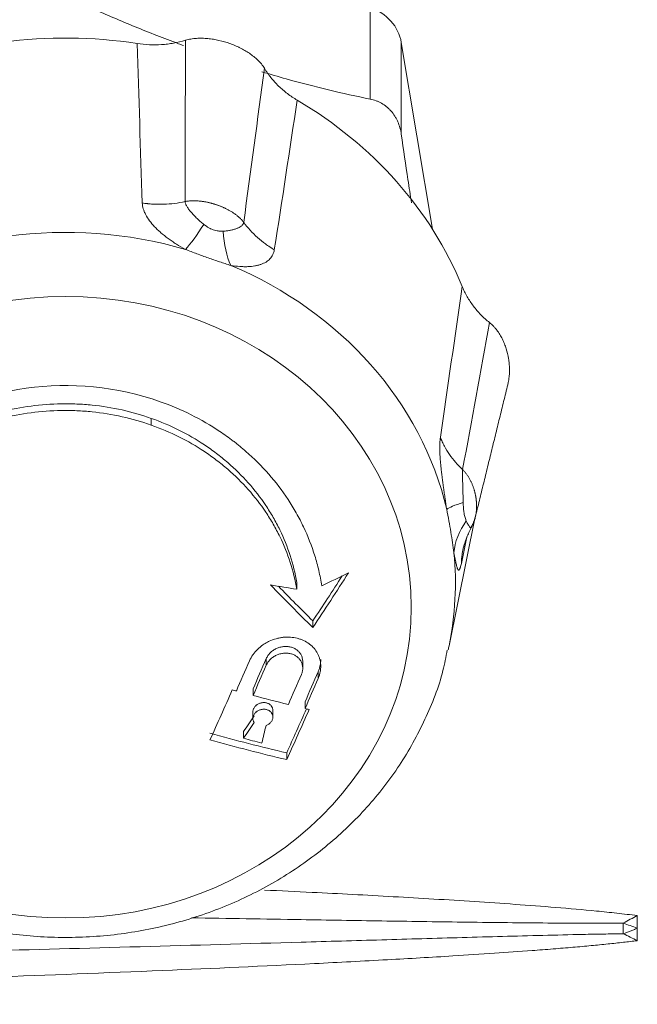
# Model space of a CAD drawing. Header units: inches. Extents: x 3114 to 4554, y 3227 to 4155.
# Tile 41 of 47: x 3964 to 3976, y 3719 to 3739. Entities that reach past the tile are written whole.
import ezdxf

# ---------------------------------------------------------------- set-up
doc = ezdxf.new("R2010")
doc.units = ezdxf.units.IN
doc.header["$MEASUREMENT"] = 0
doc.layers.add('1', color=3, linetype='Continuous', lineweight=15)
doc.layers.add('120', color=7, linetype='Continuous', true_color=0xffffff)

msp = doc.modelspace()

# ---------------------------------------------------------------- linework, layer by layer
at = {"layer": '1', "color": 7, "linetype": 'Continuous', "lineweight": 0}
for p, q in [((3971.051, 3737.384), (3971.051, 3739.225)), ((3972.296, 3734.776), (3971.673, 3738.521)), ((3971.673, 3738.521), (3971.673, 3736.68)), ((3972.631, 3726.41), (3973.157, 3728.999)), ((3969.575, 3727.68), (3969.575, 3727.546)), ((3969.898, 3726.911), (3969.898, 3726.776)), ((3968.963, 3726.152), (3968.963, 3726.018)), ((3969.697, 3725.961), (3969.697, 3726.096)), ((3970.006, 3725.89), (3970.006, 3725.755)), ((3968.699, 3725.546), (3968.699, 3725.412)), ((3969.742, 3725.284), (3969.742, 3725.149)), ((3968.696, 3725.083), (3968.696, 3724.949)), ((3969.096, 3724.981), (3969.096, 3725.115)), ((3968.506, 3724.687), (3968.506, 3724.553)), ((3969.375, 3724.26), (3969.375, 3724.124))]:
    msp.add_line(p, q, dxfattribs=at)
for centre, major_axis, ratio, start_param, end_param in [((3970.684, 3738.388), (-1, 0), 0.899172, 3.289946, 4.337143), ((3964.936, 3730.982), (8.484, 0), 0.899172, 1.400278, 2.038015), ((3964.936, 3730.982), (8.484, 0), 0.899172, 0.353104, 0.990789), ((3964.936, 3727.675), (-7.823, 0), 0.899172, 4.399688, 5.321824), ((3967.955, 3735.996), (-0.88, -1.796), 0.166472, 0.523757, 0.977428), ((3969.097, 3735.591), (-0.42, -1.955), 0.468032, 5.264477, 5.718151), ((3964.936, 3727.675), (-7.823, 0), 0.899172, 3.352577, 4.274561), ((3964.936, 3726.965), (-5.193, 0), 0.899172, 4.337291, 5.393677), ((3974.533, 3729.447), (1.971, 0.337), 0.099159, 2.51648, 2.970254), ((3974.715, 3728.354), (1.975, 0.315), 0.714448, 2.521728, 2.975504), ((3964.936, 3727.675), (-7.823, 0), 0.899172, 2.960824, 3.227282), ((3968.549, 3734.251), (10.726, 18.724), 0.23512, 4.439525, 4.502037), ((3968.549, 3734.251), (10.574, 18.459), 0.23512, 4.44121, 4.49326), ((3965.428, 3735.246), (-19.966, -9.147), 0.40461, 1.618515, 1.645767), ((3967.809, 3738.442), (12.879, -17.444), 0.277688, 5.162511, 5.224499), ((3965.448, 3737.98), (-20.943, 6.459), 0.42168, 1.871577, 1.896804), ((3967.809, 3738.442), (12.698, -17.199), 0.277688, 5.17534, 5.226686), ((3964.936, 3727.675), (-7.823, 0), 0.899172, 2.948667, 2.960824), ((3968.743, 3734.972), (7.115, 20.088), 0.160379, 4.281576, 4.315365), ((3968.408, 3735.09), (-7.239, -20.437), 0.160379, 1.140079, 1.173291), ((3968.743, 3734.972), (7.217, 20.376), 0.160379, 4.281655, 4.314967), ((3969.451, 3734.721), (-7.164, -20.227), 0.160379, 1.140022, 1.173579), ((3969.786, 3734.602), (7.033, 19.856), 0.160379, 4.28151, 4.315694), ((3969.786, 3734.602), (7.136, 20.147), 0.160379, 4.281592, 4.315282), ((3968.327, 3735.119), (-7.244, -20.451), 0.160379, 1.083627, 1.140083), ((3964.892, 3736.22), (-20.151, 8.828), 0.407146, 1.913731, 1.917778), ((3964.892, 3736.22), (-20.151, 8.828), 0.407146, 1.934408, 1.969709), ((3969.867, 3734.574), (7.026, 19.835), 0.160379, 4.223293, 4.274512), ((3969.867, 3734.574), (7.129, 20.127), 0.160379, 4.22422, 4.281586), ((3964.892, 3736.22), (-20.151, 8.828), 0.407146, 1.986528, 1.990632), ((3968.695, 3734.263), (-10.202, -18.64), 0.227528, 1.159742, 1.179154), ((3968.695, 3734.263), (-10.349, -18.908), 0.227528, 1.159985, 1.179121), ((3969.258, 3735.518), (3.936, 21.19), 0.088522, 4.179834, 4.199031), ((3964.443, 3735.196), (19.838, -8.691), 0.407146, 5.057971, 5.136139), ((3964.529, 3735.393), (20.126, -8.817), 0.407146, 5.08466, 5.103116), ((3964.443, 3735.196), (20.114, -8.811), 0.407146, 5.055635, 5.132685)]:
    msp.add_ellipse(centre, major_axis=major_axis, ratio=ratio, start_param=start_param, end_param=end_param, dxfattribs=at)
msp.add_ellipse((3964.936, 3727.184), major_axis=(6.938, 0), ratio=0.899172, dxfattribs=at)
for points, knots in [([(3967.302, 3738.46), (3967.269, 3738.472), (3967.089, 3738.539), (3966.911, 3738.607), (3966.477, 3738.776), (3966.19, 3738.894), (3965.62, 3739.138), (3965.337, 3739.265), (3964.774, 3739.528), (3964.494, 3739.664), (3964.217, 3739.805)], [0, 0, 0, 0, 0.032046, 0.170325, 0.170325, 0.446884, 0.446884, 0.723442, 0.723442, 1, 1, 1, 1]), ([(3968.928, 3738.003), (3968.91, 3738.034), (3968.889, 3738.062), (3968.844, 3738.117), (3968.82, 3738.143), (3968.768, 3738.193), (3968.741, 3738.217), (3968.684, 3738.262), (3968.655, 3738.284), (3968.565, 3738.345), (3968.502, 3738.381), (3968.419, 3738.422), (3968.402, 3738.43), (3968.368, 3738.446), (3968.351, 3738.453), (3968.3, 3738.475), (3968.265, 3738.488), (3968.16, 3738.526), (3968.088, 3738.546), (3967.979, 3738.571), (3967.942, 3738.578), (3967.867, 3738.591), (3967.829, 3738.595), (3967.754, 3738.603), (3967.716, 3738.605), (3967.64, 3738.606), (3967.602, 3738.606), (3967.545, 3738.602), (3967.526, 3738.6), (3967.489, 3738.596), (3967.47, 3738.593), (3967.414, 3738.584), (3967.378, 3738.576), (3967.342, 3738.565)], [0, 0, 0, 0, 0.0625, 0.0625, 0.125, 0.125, 0.1875, 0.1875, 0.25, 0.25, 0.375, 0.375, 0.40625, 0.40625, 0.4375, 0.4375, 0.5, 0.5, 0.625, 0.625, 0.6875, 0.6875, 0.75, 0.75, 0.8125, 0.8125, 0.875, 0.875, 0.90625, 0.90625, 0.9375, 0.9375, 1, 1, 1, 1]), ([(3966.375, 3738.5), (3966.457, 3738.487), (3966.538, 3738.479), (3966.7, 3738.472), (3966.781, 3738.473), (3966.902, 3738.481), (3966.943, 3738.485), (3967.024, 3738.495), (3967.064, 3738.501), (3967.185, 3738.523), (3967.264, 3738.542), (3967.342, 3738.565)], [0, 0, 0, 0, 0.25, 0.25, 0.5, 0.5, 0.625, 0.625, 0.75, 0.75, 1, 1, 1, 1]), ([(3968.928, 3738.003), (3968.967, 3737.938), (3969.011, 3737.876), (3969.106, 3737.757), (3969.157, 3737.701), (3969.24, 3737.62), (3969.268, 3737.594), (3969.328, 3737.543), (3969.358, 3737.518), (3969.452, 3737.446), (3969.517, 3737.403), (3969.585, 3737.363)], [0, 0, 0, 0, 0.25, 0.25, 0.5, 0.5, 0.625, 0.625, 0.75, 0.75, 1, 1, 1, 1]), ([(3971.051, 3737.384), (3970.773, 3737.44), (3970.494, 3737.502), (3969.932, 3737.637), (3969.488, 3737.753), (3969.04, 3737.883), (3968.878, 3737.932)], [0, 0, 0, 0, 0.389257, 0.389257, 0.778513, 1, 1, 1, 1]), ([(3971.673, 3736.68), (3971.667, 3736.724), (3971.658, 3736.767), (3971.635, 3736.851), (3971.62, 3736.892), (3971.594, 3736.951), (3971.585, 3736.971), (3971.565, 3737.009), (3971.554, 3737.027), (3971.52, 3737.08), (3971.495, 3737.114), (3971.454, 3737.161), (3971.439, 3737.176), (3971.409, 3737.205), (3971.394, 3737.219), (3971.346, 3737.257), (3971.312, 3737.28), (3971.26, 3737.31), (3971.242, 3737.319), (3971.205, 3737.337), (3971.186, 3737.344), (3971.129, 3737.365), (3971.09, 3737.376), (3971.051, 3737.384)], [0, 0, 0, 0, 0.125, 0.125, 0.25, 0.25, 0.3125, 0.3125, 0.375, 0.375, 0.5, 0.5, 0.5625, 0.5625, 0.625, 0.625, 0.75, 0.75, 0.8125, 0.8125, 0.875, 0.875, 1, 1, 1, 1]), ([(3971.877, 3735.3), (3971.853, 3735.455), (3971.83, 3735.611), (3971.762, 3736.068), (3971.717, 3736.372), (3971.673, 3736.68)], [0, 0, 0, 0, 0.342754, 0.342754, 1, 1, 1, 1]), ([(3967.335, 3735.328), (3967.264, 3735.312), (3967.193, 3735.3), (3967.05, 3735.282), (3966.907, 3735.271), (3966.745, 3735.273), (3966.646, 3735.28), (3966.619, 3735.282), (3966.605, 3735.283), (3966.601, 3735.284), (3966.592, 3735.285), (3966.552, 3735.289), (3966.512, 3735.294), (3966.477, 3735.299)], [0, 0, 0, 0, 0.25, 0.25, 0.5, 0.75, 0.8125, 0.84375, 0.84375, 0.859375, 0.859375, 0.875, 1, 1, 1, 1]), ([(3967.342, 3734.368), (3967.279, 3734.402), (3967.218, 3734.438), (3967.131, 3734.493), (3967.102, 3734.512), (3967.047, 3734.549), (3967.02, 3734.568), (3966.943, 3734.625), (3966.895, 3734.663), (3966.827, 3734.722), (3966.805, 3734.742), (3966.774, 3734.771), (3966.764, 3734.781), (3966.744, 3734.801), (3966.734, 3734.811), (3966.686, 3734.861), (3966.653, 3734.901), (3966.593, 3734.982), (3966.567, 3735.022), (3966.536, 3735.082), (3966.526, 3735.102), (3966.509, 3735.142), (3966.495, 3735.182), (3966.486, 3735.221), (3966.48, 3735.261), (3966.478, 3735.28), (3966.477, 3735.299)], [0, 0, 0, 0, 0.125, 0.125, 0.1875, 0.1875, 0.25, 0.25, 0.375, 0.375, 0.4375, 0.4375, 0.46875, 0.46875, 0.5, 0.5, 0.625, 0.625, 0.75, 0.75, 0.8125, 0.8125, 0.875, 0.9375, 0.9375, 1, 1, 1, 1]), ([(3967.335, 3735.328), (3967.335, 3735.326), (3967.335, 3735.324), (3967.336, 3735.32), (3967.336, 3735.313), (3967.34, 3735.298), (3967.344, 3735.285), (3967.351, 3735.267), (3967.356, 3735.257), (3967.365, 3735.239), (3967.371, 3735.23), (3967.388, 3735.202), (3967.401, 3735.183), (3967.423, 3735.155), (3967.43, 3735.145), (3967.446, 3735.126), (3967.454, 3735.116), (3967.48, 3735.087), (3967.497, 3735.067), (3967.535, 3735.028), (3967.554, 3735.008), (3967.585, 3734.978), (3967.596, 3734.969), (3967.617, 3734.949), (3967.628, 3734.939), (3967.662, 3734.909), (3967.686, 3734.889), (3967.711, 3734.87)], [0, 0, 0, 0, 0.015625, 0.015625, 0.03125, 0.0625, 0.125, 0.125, 0.1875, 0.1875, 0.25, 0.25, 0.375, 0.375, 0.4375, 0.4375, 0.5, 0.5, 0.625, 0.625, 0.75, 0.75, 0.8125, 0.8125, 0.875, 0.875, 1, 1, 1, 1]), ([(3967.711, 3734.87), (3967.725, 3734.86), (3967.739, 3734.849), (3967.769, 3734.828), (3967.784, 3734.818), (3967.816, 3734.799), (3967.832, 3734.79), (3967.865, 3734.774), (3967.882, 3734.767), (3967.934, 3734.749), (3967.968, 3734.741), (3968.01, 3734.736), (3968.018, 3734.736), (3968.035, 3734.734), (3968.043, 3734.734), (3968.067, 3734.733), (3968.082, 3734.733), (3968.098, 3734.733)], [0, 0, 0, 0, 0.125, 0.125, 0.25, 0.25, 0.375, 0.375, 0.5, 0.5, 0.75, 0.75, 0.8125, 0.8125, 0.875, 0.875, 1, 1, 1, 1]), ([(3968.098, 3734.733), (3968.125, 3734.734), (3968.151, 3734.736), (3968.188, 3734.74), (3968.2, 3734.742), (3968.224, 3734.746), (3968.235, 3734.748), (3968.269, 3734.755), (3968.291, 3734.76), (3968.331, 3734.772), (3968.351, 3734.778), (3968.378, 3734.789), (3968.387, 3734.793), (3968.404, 3734.8), (3968.412, 3734.804), (3968.436, 3734.817), (3968.45, 3734.826), (3968.469, 3734.841), (3968.475, 3734.846), (3968.486, 3734.857), (3968.49, 3734.863), (3968.499, 3734.876), (3968.503, 3734.882), (3968.507, 3734.892), (3968.509, 3734.898), (3968.51, 3734.903), (3968.511, 3734.907), (3968.512, 3734.909), (3968.512, 3734.911)], [0, 0, 0, 0, 0.125, 0.125, 0.1875, 0.1875, 0.25, 0.25, 0.375, 0.375, 0.5, 0.5, 0.5625, 0.5625, 0.625, 0.625, 0.75, 0.75, 0.8125, 0.8125, 0.875, 0.875, 0.9375, 0.9375, 0.96875, 0.984375, 0.984375, 1, 1, 1, 1]), ([(3968.512, 3734.911), (3968.552, 3734.856), (3968.595, 3734.803), (3968.687, 3734.702), (3968.784, 3734.606), (3968.905, 3734.507), (3968.984, 3734.451), (3969.006, 3734.436), (3969.017, 3734.429), (3969.021, 3734.426), (3969.028, 3734.421), (3969.061, 3734.4), (3969.095, 3734.379), (3969.125, 3734.361)], [0, 0, 0, 0, 0.25, 0.25, 0.5, 0.75, 0.8125, 0.84375, 0.84375, 0.859375, 0.859375, 0.875, 1, 1, 1, 1]), ([(3968.252, 3734.045), (3968.216, 3734.057), (3968.179, 3734.069), (3968.104, 3734.093), (3968.066, 3734.105), (3967.953, 3734.143), (3967.877, 3734.169), (3967.724, 3734.223), (3967.648, 3734.251), (3967.495, 3734.308), (3967.419, 3734.338), (3967.342, 3734.368)], [0, 0, 0, 0, 0.125, 0.125, 0.25, 0.25, 0.5, 0.5, 0.75, 0.75, 1, 1, 1, 1]), ([(3969.125, 3734.361), (3969.122, 3734.343), (3969.118, 3734.326), (3969.108, 3734.293), (3969.096, 3734.261), (3969.079, 3734.232), (3969.06, 3734.205), (3969.05, 3734.191), (3969.016, 3734.154), (3968.989, 3734.133), (3968.929, 3734.095), (3968.895, 3734.079), (3968.838, 3734.059), (3968.818, 3734.054), (3968.777, 3734.043), (3968.756, 3734.039), (3968.69, 3734.028), (3968.643, 3734.023), (3968.567, 3734.02), (3968.541, 3734.02), (3968.488, 3734.021), (3968.46, 3734.022), (3968.374, 3734.028), (3968.315, 3734.035), (3968.252, 3734.045)], [0, 0, 0, 0, 0.0625, 0.0625, 0.125, 0.1875, 0.1875, 0.25, 0.25, 0.375, 0.375, 0.5, 0.5, 0.5625, 0.5625, 0.625, 0.625, 0.75, 0.75, 0.8125, 0.8125, 0.875, 0.875, 1, 1, 1, 1]), ([(3972.896, 3733.62), (3972.925, 3733.55), (3972.958, 3733.483), (3973.032, 3733.354), (3973.074, 3733.291), (3973.142, 3733.2), (3973.166, 3733.171), (3973.216, 3733.112), (3973.242, 3733.084), (3973.324, 3733.001), (3973.382, 3732.948), (3973.443, 3732.899)], [0, 0, 0, 0, 0.25, 0.25, 0.5, 0.5, 0.625, 0.625, 0.75, 0.75, 1, 1, 1, 1]), ([(3973.815, 3731.673), (3973.823, 3731.705), (3973.828, 3731.738), (3973.842, 3731.837), (3973.846, 3731.905), (3973.844, 3731.99), (3973.843, 3732.007), (3973.841, 3732.041), (3973.84, 3732.058), (3973.835, 3732.109), (3973.831, 3732.142), (3973.814, 3732.243), (3973.798, 3732.309), (3973.767, 3732.407), (3973.756, 3732.439), (3973.73, 3732.504), (3973.716, 3732.535), (3973.685, 3732.598), (3973.668, 3732.628), (3973.632, 3732.688), (3973.612, 3732.718), (3973.58, 3732.76), (3973.569, 3732.774), (3973.546, 3732.801), (3973.534, 3732.814), (3973.497, 3732.853), (3973.471, 3732.877), (3973.443, 3732.899)], [0, 0, 0, 0, 0.074752, 0.074752, 0.22896, 0.22896, 0.267512, 0.267512, 0.306064, 0.306064, 0.383168, 0.383168, 0.537376, 0.537376, 0.61448, 0.61448, 0.691584, 0.691584, 0.768688, 0.768688, 0.845792, 0.845792, 0.884344, 0.884344, 0.922896, 0.922896, 1, 1, 1, 1]), ([(3966.655, 3730.975), (3966.463, 3731.043), (3966.268, 3731.099), (3965.873, 3731.188), (3965.672, 3731.221), (3965.368, 3731.252), (3965.265, 3731.259), (3965.111, 3731.266), (3965.059, 3731.268), (3964.956, 3731.269), (3964.905, 3731.269), (3964.649, 3731.265), (3964.446, 3731.25), (3964.043, 3731.196), (3963.843, 3731.157), (3963.596, 3731.094), (3963.547, 3731.08), (3963.448, 3731.052), (3963.303, 3731.007), (3963.16, 3730.956), (3962.88, 3730.847), (3962.699, 3730.764), (3962.351, 3730.576), (3962.182, 3730.472), (3962.02, 3730.356)], [0, 0, 0, 0, 0.125, 0.125, 0.25, 0.25, 0.3125, 0.3125, 0.34375, 0.34375, 0.375, 0.375, 0.5, 0.5, 0.625, 0.625, 0.65625, 0.65625, 0.6875, 0.75, 0.75, 0.875, 0.875, 1, 1, 1, 1]), ([(3966.838, 3731.31), (3967.053, 3731.234), (3967.259, 3731.146), (3967.657, 3730.947), (3967.848, 3730.836), (3968.123, 3730.652), (3968.213, 3730.588), (3968.323, 3730.504), (3968.345, 3730.487), (3968.388, 3730.453), (3968.452, 3730.401), (3968.515, 3730.348), (3968.72, 3730.169), (3968.872, 3730.017), (3969.154, 3729.695), (3969.283, 3729.526), (3969.43, 3729.304), (3969.458, 3729.259), (3969.514, 3729.168), (3969.594, 3729.031), (3969.666, 3728.892), (3969.8, 3728.609), (3969.876, 3728.416), (3969.968, 3728.12), (3969.995, 3728.02), (3970.03, 3727.868), (3970.041, 3727.817), (3970.061, 3727.715), (3970.069, 3727.664), (3970.077, 3727.612)], [0, 0, 0, 0, 0.125, 0.125, 0.25, 0.25, 0.3125, 0.3125, 0.328125, 0.328125, 0.34375, 0.375, 0.375, 0.5, 0.5, 0.625, 0.625, 0.65625, 0.65625, 0.6875, 0.75, 0.75, 0.875, 0.875, 0.9375, 0.9375, 0.96875, 0.96875, 1, 1, 1, 1]), ([(3966.655, 3730.841), (3966.463, 3730.909), (3966.268, 3730.965), (3965.873, 3731.053), (3965.672, 3731.086), (3965.368, 3731.117), (3965.265, 3731.125), (3965.111, 3731.132), (3965.059, 3731.133), (3964.956, 3731.135), (3964.905, 3731.135), (3964.649, 3731.131), (3964.446, 3731.115), (3964.043, 3731.061), (3963.843, 3731.023), (3963.596, 3730.959), (3963.547, 3730.946), (3963.448, 3730.917), (3963.303, 3730.873), (3963.16, 3730.822), (3962.88, 3730.713), (3962.699, 3730.629), (3962.351, 3730.442), (3962.182, 3730.337), (3962.02, 3730.222)], [0, 0, 0, 0, 0.125, 0.125, 0.25, 0.25, 0.3125, 0.3125, 0.34375, 0.34375, 0.375, 0.375, 0.5, 0.5, 0.625, 0.625, 0.65625, 0.65625, 0.6875, 0.75, 0.75, 0.875, 0.875, 1, 1, 1, 1]), ([(3969.575, 3727.68), (3969.544, 3727.864), (3969.5, 3728.043), (3969.387, 3728.396), (3969.318, 3728.568), (3969.196, 3728.821), (3969.151, 3728.904), (3969.081, 3729.027), (3969.056, 3729.068), (3969.006, 3729.149), (3968.98, 3729.189), (3968.848, 3729.386), (3968.731, 3729.537), (3968.477, 3729.823), (3968.34, 3729.959), (3968.155, 3730.119), (3968.117, 3730.151), (3968.041, 3730.213), (3967.924, 3730.304), (3967.804, 3730.39), (3967.559, 3730.553), (3967.388, 3730.652), (3967.032, 3730.829), (3966.847, 3730.907), (3966.655, 3730.976)], [0, 0, 0, 0, 0.125, 0.125, 0.25, 0.25, 0.3125, 0.3125, 0.34375, 0.34375, 0.375, 0.375, 0.5, 0.5, 0.625, 0.625, 0.65625, 0.65625, 0.6875, 0.75, 0.75, 0.875, 0.875, 1, 1, 1, 1]), ([(3969.575, 3727.546), (3969.544, 3727.729), (3969.5, 3727.909), (3969.387, 3728.261), (3969.318, 3728.433), (3969.196, 3728.686), (3969.151, 3728.769), (3969.081, 3728.893), (3969.056, 3728.934), (3969.006, 3729.015), (3968.98, 3729.055), (3968.848, 3729.252), (3968.731, 3729.402), (3968.477, 3729.689), (3968.34, 3729.825), (3968.155, 3729.985), (3968.117, 3730.017), (3968.04, 3730.079), (3967.924, 3730.17), (3967.804, 3730.255), (3967.559, 3730.418), (3967.388, 3730.517), (3967.032, 3730.694), (3966.847, 3730.773), (3966.655, 3730.841)], [0, 0, 0, 0, 0.125, 0.125, 0.25, 0.25, 0.3125, 0.3125, 0.34375, 0.34375, 0.375, 0.375, 0.5, 0.5, 0.625, 0.625, 0.65625, 0.65625, 0.6875, 0.75, 0.75, 0.875, 0.875, 1, 1, 1, 1]), ([(3972.585, 3729.148), (3972.574, 3729.221), (3972.562, 3729.294), (3972.546, 3729.403), (3972.541, 3729.439), (3972.53, 3729.511), (3972.525, 3729.546), (3972.51, 3729.651), (3972.501, 3729.719), (3972.489, 3729.819), (3972.485, 3729.852), (3972.477, 3729.917), (3972.474, 3729.949), (3972.467, 3730.013), (3972.464, 3730.044), (3972.459, 3730.105), (3972.456, 3730.134), (3972.45, 3730.221), (3972.447, 3730.276), (3972.445, 3730.353), (3972.445, 3730.378), (3972.445, 3730.427), (3972.446, 3730.45), (3972.447, 3730.495), (3972.449, 3730.516), (3972.452, 3730.557), (3972.454, 3730.577), (3972.457, 3730.595)], [0, 0, 0, 0, 0.125, 0.125, 0.1875, 0.1875, 0.25, 0.25, 0.375, 0.375, 0.4375, 0.4375, 0.5, 0.5, 0.5625, 0.5625, 0.625, 0.625, 0.75, 0.75, 0.8125, 0.8125, 0.875, 0.875, 0.9375, 0.9375, 1, 1, 1, 1]), ([(3972.457, 3730.595), (3972.469, 3730.565), (3972.483, 3730.532), (3972.498, 3730.499), (3972.502, 3730.492), (3972.503, 3730.488), (3972.509, 3730.477), (3972.519, 3730.455), (3972.561, 3730.375), (3972.638, 3730.249), (3972.76, 3730.092), (3972.854, 3729.993), (3972.904, 3729.946)], [0, 0, 0, 0, 0.125, 0.140625, 0.140625, 0.15625, 0.15625, 0.1875, 0.25, 0.5, 0.75, 1, 1, 1, 1]), ([(3972.904, 3729.946), (3972.904, 3729.942), (3972.903, 3729.938), (3972.902, 3729.929), (3972.902, 3729.924), (3972.901, 3729.91), (3972.901, 3729.899), (3972.9, 3729.867), (3972.9, 3729.844), (3972.901, 3729.794), (3972.902, 3729.768), (3972.904, 3729.714), (3972.905, 3729.686), (3972.906, 3729.629), (3972.907, 3729.599), (3972.909, 3729.54), (3972.909, 3729.51), (3972.911, 3729.463), (3972.911, 3729.448), (3972.912, 3729.416), (3972.912, 3729.4), (3972.913, 3729.352), (3972.914, 3729.32), (3972.915, 3729.288)], [0, 0, 0, 0, 0.03125, 0.03125, 0.0625, 0.0625, 0.125, 0.125, 0.25, 0.25, 0.375, 0.375, 0.5, 0.5, 0.625, 0.625, 0.75, 0.75, 0.8125, 0.8125, 0.875, 0.875, 1, 1, 1, 1]), ([(3972.915, 3729.288), (3972.916, 3729.269), (3972.917, 3729.251), (3972.918, 3729.214), (3972.919, 3729.195), (3972.921, 3729.168), (3972.922, 3729.159), (3972.923, 3729.141), (3972.924, 3729.131), (3972.927, 3729.105), (3972.93, 3729.087), (3972.938, 3729.038), (3972.945, 3729.009), (3972.957, 3728.971), (3972.961, 3728.959), (3972.969, 3728.937), (3972.973, 3728.927), (3972.977, 3728.917)], [0, 0, 0, 0, 0.125, 0.125, 0.25, 0.25, 0.3125, 0.3125, 0.375, 0.375, 0.5, 0.5, 0.75, 0.75, 0.875, 0.875, 1, 1, 1, 1]), ([(3972.73, 3728.277), (3972.722, 3728.343), (3972.712, 3728.411), (3972.692, 3728.55), (3972.68, 3728.621), (3972.656, 3728.767), (3972.643, 3728.842), (3972.616, 3728.993), (3972.601, 3729.07), (3972.585, 3729.148)], [0, 0, 0, 0, 0.25, 0.25, 0.5, 0.5, 0.75, 0.75, 1, 1, 1, 1]), ([(3972.977, 3728.917), (3972.984, 3728.9), (3972.991, 3728.885), (3973.001, 3728.865), (3973.004, 3728.859), (3973.011, 3728.847), (3973.014, 3728.842), (3973.023, 3728.826), (3973.029, 3728.817), (3973.04, 3728.802), (3973.045, 3728.796), (3973.054, 3728.786), (3973.059, 3728.783), (3973.067, 3728.779), (3973.07, 3728.779), (3973.077, 3728.782), (3973.08, 3728.786), (3973.084, 3728.796), (3973.086, 3728.799), (3973.088, 3728.806), (3973.089, 3728.809), (3973.09, 3728.815), (3973.091, 3728.818), (3973.091, 3728.821)], [0, 0, 0, 0, 0.125, 0.125, 0.1875, 0.1875, 0.25, 0.25, 0.375, 0.375, 0.5, 0.5, 0.625, 0.625, 0.75, 0.75, 0.875, 0.875, 0.9375, 0.9375, 0.96875, 0.96875, 1, 1, 1, 1]), ([(3972.925, 3728.398), (3972.926, 3728.4), (3972.929, 3728.413), (3972.947, 3728.475), (3972.993, 3728.61), (3973.046, 3728.719), (3973.085, 3728.791)], [0, 0, 0, 0, 0.132029, 0.301562, 0.567722, 1, 1, 1, 1]), ([(3972.878, 3728.063), (3972.879, 3728.096), (3972.882, 3728.133), (3972.885, 3728.17), (3972.886, 3728.178), (3972.887, 3728.182), (3972.888, 3728.195), (3972.891, 3728.219), (3972.901, 3728.29), (3972.913, 3728.351), (3972.924, 3728.396)], [0, 0, 0, 0, 0.295148, 0.332042, 0.332042, 0.368936, 0.368936, 0.442723, 0.590297, 1, 1, 1, 1]), ([(3972.878, 3728.063), (3972.875, 3728.048), (3972.871, 3728.035), (3972.865, 3728.01), (3972.862, 3727.999), (3972.858, 3727.984), (3972.856, 3727.979), (3972.853, 3727.971), (3972.849, 3727.959), (3972.845, 3727.95), (3972.836, 3727.935), (3972.831, 3727.93), (3972.823, 3727.929), (3972.82, 3727.93), (3972.815, 3727.935), (3972.812, 3727.938), (3972.806, 3727.948), (3972.804, 3727.953), (3972.798, 3727.967), (3972.795, 3727.975), (3972.786, 3728.003), (3972.78, 3728.026), (3972.771, 3728.067), (3972.768, 3728.082), (3972.761, 3728.114), (3972.757, 3728.132), (3972.746, 3728.188), (3972.738, 3728.23), (3972.73, 3728.277)], [0, 0, 0, 0, 0.0625, 0.0625, 0.125, 0.125, 0.15625, 0.15625, 0.1875, 0.25, 0.25, 0.375, 0.375, 0.4375, 0.4375, 0.5, 0.5, 0.5625, 0.5625, 0.625, 0.625, 0.75, 0.75, 0.8125, 0.8125, 0.875, 0.875, 1, 1, 1, 1]), ([(3968.628, 3726.108), (3968.646, 3726.15), (3968.669, 3726.19), (3968.708, 3726.248), (3968.723, 3726.266), (3968.745, 3726.293), (3968.753, 3726.302), (3968.77, 3726.32), (3968.778, 3726.329), (3968.82, 3726.371), (3968.857, 3726.401), (3968.907, 3726.436), (3968.917, 3726.443), (3968.938, 3726.456), (3968.949, 3726.462), (3968.981, 3726.48), (3969.002, 3726.492), (3969.069, 3726.523), (3969.115, 3726.539), (3969.174, 3726.556), (3969.186, 3726.559), (3969.21, 3726.564), (3969.245, 3726.572), (3969.305, 3726.581), (3969.353, 3726.584), (3969.401, 3726.584), (3969.425, 3726.584), (3969.496, 3726.579), (3969.542, 3726.572), (3969.608, 3726.555), (3969.63, 3726.548), (3969.663, 3726.537), (3969.673, 3726.532), (3969.694, 3726.524), (3969.704, 3726.519), (3969.755, 3726.496), (3969.793, 3726.473), (3969.836, 3726.441), (3969.845, 3726.434), (3969.862, 3726.42), (3969.87, 3726.413), (3969.893, 3726.391), (3969.908, 3726.375), (3969.95, 3726.327), (3969.974, 3726.293), (3969.998, 3726.246), (3970.003, 3726.236), (3970.012, 3726.217), (3970.024, 3726.188), (3970.04, 3726.138), (3970.049, 3726.097), (3970.053, 3726.065), (3970.054, 3726.055), (3970.056, 3726.034), (3970.057, 3726.023), (3970.058, 3725.969), (3970.054, 3725.926), (3970.041, 3725.862), (3970.036, 3725.84), (3970.023, 3725.797), (3970.015, 3725.776), (3970.006, 3725.755)], [0, 0, 0, 0, 0.0625, 0.0625, 0.09375, 0.09375, 0.109375, 0.109375, 0.125, 0.125, 0.1875, 0.1875, 0.203125, 0.203125, 0.21875, 0.21875, 0.25, 0.25, 0.3125, 0.3125, 0.328125, 0.328125, 0.34375, 0.375, 0.40625, 0.40625, 0.4375, 0.4375, 0.5, 0.5, 0.53125, 0.53125, 0.546875, 0.546875, 0.5625, 0.5625, 0.625, 0.625, 0.640625, 0.640625, 0.65625, 0.65625, 0.6875, 0.6875, 0.75, 0.75, 0.765625, 0.765625, 0.78125, 0.8125, 0.84375, 0.84375, 0.859375, 0.859375, 0.875, 0.875, 0.9375, 0.9375, 0.96875, 0.96875, 1, 1, 1, 1]), ([(3957.347, 3726.038), (3957.377, 3725.892), (3957.496, 3725.415), (3957.842, 3724.642), (3958.387, 3723.748), (3959.073, 3722.935), (3959.876, 3722.22), (3960.784, 3721.616), (3961.778, 3721.136), (3962.838, 3720.791), (3963.943, 3720.588), (3965.069, 3720.531), (3966.194, 3720.623), (3967.294, 3720.861), (3968.346, 3721.242), (3969.328, 3721.758), (3970.22, 3722.399), (3971.002, 3723.151), (3971.658, 3723.998), (3972.167, 3724.923), (3972.477, 3725.709), (3972.572, 3726.186), (3972.593, 3726.325)], [0, 0, 0, 0, 0.02265, 0.07498, 0.12741, 0.17999, 0.232745, 0.285677, 0.338769, 0.391997, 0.445334, 0.498752, 0.552232, 0.605745, 0.659267, 0.712766, 0.766206, 0.819541, 0.872728, 0.925727, 0.97852, 1, 1, 1, 1]), ([(3969.697, 3726.096), (3969.697, 3726.098), (3969.697, 3726.101), (3969.696, 3726.125), (3969.693, 3726.147), (3969.685, 3726.178), (3969.682, 3726.189), (3969.674, 3726.209), (3969.67, 3726.219), (3969.654, 3726.247), (3969.642, 3726.265), (3969.613, 3726.298), (3969.597, 3726.313), (3969.57, 3726.333), (3969.561, 3726.339), (3969.542, 3726.351), (3969.531, 3726.356), (3969.5, 3726.371), (3969.478, 3726.379), (3969.444, 3726.387), (3969.432, 3726.39), (3969.408, 3726.394), (3969.396, 3726.395), (3969.36, 3726.397), (3969.336, 3726.397), (3969.299, 3726.393), (3969.286, 3726.391), (3969.262, 3726.387), (3969.249, 3726.384), (3969.213, 3726.374), (3969.19, 3726.365), (3969.144, 3726.344), (3969.122, 3726.331), (3969.092, 3726.31), (3969.082, 3726.302), (3969.062, 3726.287), (3969.053, 3726.278), (3969.027, 3726.252), (3969.011, 3726.234), (3968.984, 3726.194), (3968.973, 3726.173), (3968.963, 3726.152)], [0, 0, 0, 0, 0.008077, 0.008077, 0.078929, 0.078929, 0.114355, 0.114355, 0.14978, 0.14978, 0.220632, 0.220632, 0.291484, 0.291484, 0.326909, 0.326909, 0.362335, 0.362335, 0.433187, 0.433187, 0.468613, 0.468613, 0.504039, 0.504039, 0.57489, 0.57489, 0.610316, 0.610316, 0.645742, 0.645742, 0.716593, 0.716593, 0.787445, 0.787445, 0.822871, 0.822871, 0.858297, 0.858297, 0.929148, 0.929148, 1, 1, 1, 1]), ([(3969.671, 3725.837), (3969.68, 3725.858), (3969.687, 3725.88), (3969.693, 3725.913), (3969.695, 3725.924), (3969.697, 3725.946), (3969.697, 3725.958), (3969.696, 3725.991), (3969.693, 3726.012), (3969.685, 3726.043), (3969.682, 3726.054), (3969.674, 3726.074), (3969.67, 3726.084), (3969.654, 3726.112), (3969.642, 3726.13), (3969.613, 3726.164), (3969.597, 3726.179), (3969.57, 3726.199), (3969.561, 3726.205), (3969.542, 3726.217), (3969.531, 3726.222), (3969.5, 3726.237), (3969.478, 3726.244), (3969.444, 3726.253), (3969.432, 3726.256), (3969.408, 3726.259), (3969.396, 3726.261), (3969.36, 3726.263), (3969.336, 3726.263), (3969.299, 3726.259), (3969.286, 3726.257), (3969.262, 3726.253), (3969.249, 3726.25), (3969.213, 3726.24), (3969.19, 3726.231), (3969.144, 3726.21), (3969.122, 3726.197), (3969.091, 3726.176), (3969.082, 3726.169), (3969.062, 3726.153), (3969.053, 3726.144), (3969.027, 3726.118), (3969.011, 3726.1), (3968.984, 3726.061), (3968.973, 3726.04), (3968.963, 3726.018)], [0, 0, 0, 0, 0.0625, 0.0625, 0.09375, 0.09375, 0.125, 0.125, 0.1875, 0.1875, 0.21875, 0.21875, 0.25, 0.25, 0.3125, 0.3125, 0.375, 0.375, 0.40625, 0.40625, 0.4375, 0.4375, 0.5, 0.5, 0.53125, 0.53125, 0.5625, 0.5625, 0.625, 0.625, 0.65625, 0.65625, 0.6875, 0.6875, 0.75, 0.75, 0.8125, 0.8125, 0.84375, 0.84375, 0.875, 0.875, 0.9375, 0.9375, 1, 1, 1, 1]), ([(3970.057, 3726.134), (3970.057, 3726.095), (3970.053, 3726.057), (3970.041, 3725.997), (3970.036, 3725.976), (3970.023, 3725.933), (3970.015, 3725.911), (3970.006, 3725.89)], [0, 0, 0, 0, 0.471738, 0.471738, 0.735869, 0.735869, 1, 1, 1, 1]), ([(3968.696, 3725.082), (3968.696, 3725.089), (3968.696, 3725.095), (3968.698, 3725.11), (3968.7, 3725.119), (3968.706, 3725.137), (3968.709, 3725.145), (3968.717, 3725.162), (3968.722, 3725.17), (3968.733, 3725.186), (3968.74, 3725.193), (3968.75, 3725.204), (3968.753, 3725.207), (3968.761, 3725.214), (3968.765, 3725.217), (3968.777, 3725.227), (3968.785, 3725.232), (3968.803, 3725.243), (3968.812, 3725.247), (3968.831, 3725.255), (3968.85, 3725.262), (3968.87, 3725.266), (3968.89, 3725.269), (3968.901, 3725.27), (3968.921, 3725.271), (3968.931, 3725.27), (3968.95, 3725.268), (3968.96, 3725.266), (3968.979, 3725.261), (3968.988, 3725.258), (3969.005, 3725.251), (3969.013, 3725.247), (3969.029, 3725.237), (3969.036, 3725.232), (3969.05, 3725.221), (3969.056, 3725.214), (3969.073, 3725.194), (3969.082, 3725.179), (3969.091, 3725.155), (3969.093, 3725.146), (3969.095, 3725.13), (3969.096, 3725.123), (3969.096, 3725.115)], [0, 0, 0, 0, 0.035135, 0.035135, 0.083663, 0.083663, 0.132191, 0.132191, 0.18072, 0.18072, 0.229248, 0.229248, 0.253512, 0.253512, 0.277776, 0.277776, 0.326305, 0.326305, 0.374833, 0.374833, 0.423362, 0.47189, 0.47189, 0.520418, 0.520418, 0.568947, 0.568947, 0.617475, 0.617475, 0.666003, 0.666003, 0.714532, 0.714532, 0.76306, 0.76306, 0.811589, 0.811589, 0.908645, 0.908645, 0.957174, 0.957174, 1, 1, 1, 1]), ([(3968.72, 3724.868), (3968.711, 3724.883), (3968.704, 3724.899), (3968.698, 3724.924), (3968.697, 3724.933), (3968.696, 3724.95), (3968.696, 3724.959), (3968.698, 3724.976), (3968.7, 3724.985), (3968.706, 3725.003), (3968.709, 3725.011), (3968.717, 3725.028), (3968.722, 3725.036), (3968.733, 3725.052), (3968.74, 3725.059), (3968.75, 3725.07), (3968.753, 3725.073), (3968.761, 3725.08), (3968.765, 3725.083), (3968.777, 3725.093), (3968.785, 3725.098), (3968.802, 3725.109), (3968.812, 3725.113), (3968.831, 3725.121), (3968.85, 3725.128), (3968.87, 3725.132), (3968.89, 3725.135), (3968.901, 3725.136), (3968.921, 3725.137), (3968.931, 3725.136), (3968.95, 3725.134), (3968.96, 3725.132), (3968.979, 3725.127), (3968.988, 3725.124), (3969.005, 3725.117), (3969.013, 3725.113), (3969.029, 3725.103), (3969.036, 3725.098), (3969.05, 3725.086), (3969.056, 3725.08), (3969.073, 3725.06), (3969.082, 3725.045), (3969.091, 3725.02), (3969.093, 3725.012), (3969.095, 3724.995), (3969.096, 3724.986), (3969.096, 3724.969), (3969.095, 3724.96), (3969.091, 3724.942), (3969.089, 3724.934), (3969.082, 3724.916), (3969.078, 3724.908), (3969.068, 3724.892), (3969.063, 3724.884), (3969.051, 3724.869), (3969.044, 3724.861), (3969.029, 3724.848), (3969.022, 3724.841), (3969.005, 3724.83), (3968.996, 3724.825), (3968.978, 3724.815), (3968.969, 3724.811), (3968.959, 3724.807)], [0, 0, 0, 0, 0.0625, 0.0625, 0.09375, 0.09375, 0.125, 0.125, 0.15625, 0.15625, 0.1875, 0.1875, 0.21875, 0.21875, 0.25, 0.25, 0.265625, 0.265625, 0.28125, 0.28125, 0.3125, 0.3125, 0.34375, 0.34375, 0.375, 0.40625, 0.40625, 0.4375, 0.4375, 0.46875, 0.46875, 0.5, 0.5, 0.53125, 0.53125, 0.5625, 0.5625, 0.59375, 0.59375, 0.625, 0.625, 0.6875, 0.6875, 0.71875, 0.71875, 0.75, 0.75, 0.78125, 0.78125, 0.8125, 0.8125, 0.84375, 0.84375, 0.875, 0.875, 0.90625, 0.90625, 0.9375, 0.9375, 0.96875, 0.96875, 1, 1, 1, 1])]:
    msp.add_open_spline(points, degree=3, knots=knots, dxfattribs=at)
for points, degree in [([(3966.477, 3735.299), (3966.44, 3736.367), (3966.407, 3737.434), (3966.375, 3738.5)], 3), ([(3967.342, 3738.565), (3967.341, 3737.487), (3967.338, 3736.408), (3967.335, 3735.328)], 3), ([(3968.512, 3734.911), (3968.651, 3735.943), (3968.789, 3736.974), (3968.928, 3738.003)], 3), ([(3969.585, 3737.363), (3969.435, 3736.361), (3969.282, 3735.361), (3969.125, 3734.361)], 3), ([(3972.457, 3730.595), (3972.603, 3731.606), (3972.75, 3732.614), (3972.896, 3733.62)], 3), ([(3973.443, 3732.899), (3973.265, 3731.915), (3973.085, 3730.93), (3972.904, 3729.946)], 3), ([(3973.157, 3728.988), (3973.488, 3730.341), (3973.82, 3731.694)], 2), ([(3966.655, 3730.976), (3966.655, 3730.931), (3966.655, 3730.886), (3966.655, 3730.841)], 3), ([(3973.072, 3728.786), (3973.138, 3728.886), (3973.164, 3729.02)], 2), ([(3972.991, 3728.595), (3972.953, 3728.417), (3972.916, 3728.24), (3972.878, 3728.063)], 3)]:
    msp.add_open_spline(points, degree=degree, dxfattribs=at)
for points, weights, knots in [([(3967.335, 3735.328), (3967.541, 3735.368), (3967.779, 3735.33), (3967.986, 3735.257), (3968.194, 3735.183), (3968.395, 3735.065), (3968.512, 3734.911)], [0.564615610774, 0.641367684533, 0.786495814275, 1, 0.786487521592, 0.641356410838, 0.564606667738], [0, 0, 0, 0, 0.49999, 0.49999, 0.49999, 1, 1, 1, 1]), ([(3972.904, 3729.946), (3973.05, 3729.803), (3973.135, 3729.598), (3973.168, 3729.4), (3973.201, 3729.202), (3973.186, 3728.987), (3973.091, 3728.821)], [0.564588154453, 0.641333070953, 0.786470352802, 1, 0.786462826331, 0.641322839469, 0.564580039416], [0, 0, 0, 0, 0.499991, 0.499991, 0.499991, 1, 1, 1, 1])]:
    msp.add_rational_spline(points, weights, degree=3, knots=knots, dxfattribs=at)
at = {"layer": '120', "color": 7, "linetype": 'Continuous', "lineweight": 0}
for p, q in [((3976.408, 3720.994), (3976.408, 3720.742)), ((3976.408, 3720.742), (3976.408, 3720.49))]:
    msp.add_line(p, q, dxfattribs=at)
for points, knots in [([(3968.929, 3721.506), (3969.247, 3721.491), (3969.566, 3721.476), (3970.427, 3721.433), (3970.969, 3721.404), (3972.055, 3721.343), (3972.598, 3721.31), (3973.413, 3721.257), (3973.685, 3721.239), (3974.229, 3721.199), (3974.501, 3721.179), (3975.045, 3721.134), (3975.317, 3721.111), (3975.726, 3721.071), (3975.862, 3721.057), (3976.135, 3721.027), (3976.272, 3721.011), (3976.408, 3720.994)], [0, 0, 0, 0, 0.12797, 0.12797, 0.345978, 0.345978, 0.563985, 0.563985, 0.672989, 0.672989, 0.781993, 0.781993, 0.890996, 0.890996, 0.945498, 0.945498, 1, 1, 1, 1]), ([(3976.128, 3720.842), (3976.174, 3720.868), (3976.221, 3720.894), (3976.315, 3720.945), (3976.361, 3720.97), (3976.408, 3720.994)], [0, 0, 0, 0, 0.5, 0.5, 1, 1, 1, 1]), ([(3976.128, 3720.842), (3975.993, 3720.841), (3975.858, 3720.84), (3975.589, 3720.84), (3975.454, 3720.84), (3975.05, 3720.841), (3974.781, 3720.843), (3974.242, 3720.848), (3973.973, 3720.85), (3973.434, 3720.856), (3973.165, 3720.86), (3972.357, 3720.87), (3971.818, 3720.878), (3970.741, 3720.894), (3970.202, 3720.903), (3968.93, 3720.924), (3968.197, 3720.936), (3967.463, 3720.949)], [0, 0, 0, 0, 0.046624, 0.046624, 0.093249, 0.093249, 0.186498, 0.186498, 0.279746, 0.279746, 0.372995, 0.372995, 0.559493, 0.559493, 0.74599, 0.74599, 1, 1, 1, 1]), ([(3976.128, 3720.842), (3976.173, 3720.825), (3976.268, 3720.791), (3976.36, 3720.758), (3976.408, 3720.742)], [0, 0, 0, 0, 0.482002, 1, 1, 1, 1]), ([(3976.128, 3720.628), (3976.128, 3720.661), (3976.128, 3720.695), (3976.128, 3720.767), (3976.128, 3720.804), (3976.128, 3720.842)], [0, 0, 0, 0, 0.5, 0.5, 1, 1, 1, 1]), ([(3939.91, 3719.837), (3941.209, 3719.852), (3942.507, 3719.868), (3945.961, 3719.916), (3948.116, 3719.951), (3952.426, 3720.03), (3954.581, 3720.074), (3958.891, 3720.171), (3961.045, 3720.224), (3964.277, 3720.31), (3965.355, 3720.339), (3967.509, 3720.399), (3968.586, 3720.429), (3970.202, 3720.476), (3970.741, 3720.491), (3971.818, 3720.522), (3972.357, 3720.538), (3973.165, 3720.56), (3973.434, 3720.568), (3973.973, 3720.582), (3974.242, 3720.59), (3974.781, 3720.603), (3975.05, 3720.61), (3975.454, 3720.618), (3975.589, 3720.621), (3975.858, 3720.625), (3975.993, 3720.627), (3976.128, 3720.628)], [0, 0, 0, 0, 0.107541, 0.107541, 0.286033, 0.286033, 0.464525, 0.464525, 0.643017, 0.643017, 0.732262, 0.732262, 0.821508, 0.821508, 0.866131, 0.866131, 0.910754, 0.910754, 0.933066, 0.933066, 0.955377, 0.955377, 0.977689, 0.977689, 0.988844, 0.988844, 1, 1, 1, 1]), ([(3976.128, 3720.628), (3976.15, 3720.635), (3976.174, 3720.643), (3976.22, 3720.66), (3976.243, 3720.669), (3976.29, 3720.689), (3976.314, 3720.699), (3976.361, 3720.72), (3976.385, 3720.731), (3976.408, 3720.742)], [0, 0, 0, 0, 0.241062, 0.241062, 0.48966, 0.48966, 0.743621, 0.743621, 1, 1, 1, 1]), ([(3976.408, 3720.49), (3976.361, 3720.514), (3976.315, 3720.538), (3976.221, 3720.584), (3976.174, 3720.606), (3976.128, 3720.628)], [0, 0, 0, 0, 0.5, 0.5, 1, 1, 1, 1]), ([(3976.408, 3720.49), (3976.315, 3720.479), (3976.12, 3720.455), (3975.812, 3720.422), (3975.475, 3720.389), (3975.108, 3720.356), (3974.712, 3720.323), (3974.187, 3720.283), (3973.517, 3720.235), (3972.55, 3720.173), (3971.346, 3720.103), (3969.407, 3720.002), (3966.756, 3719.883), (3963.541, 3719.759), (3960.228, 3719.647), (3955.9, 3719.518), (3949.121, 3719.352), (3943.45, 3719.256), (3939.945, 3719.213)], [0, 0, 0, 0, 0.007713, 0.016222, 0.025527, 0.03563, 0.046531, 0.058231, 0.078941, 0.101844, 0.137894, 0.178125, 0.261525, 0.35606, 0.442655, 0.533984, 0.711915, 1, 1, 1, 1])]:
    msp.add_open_spline(points, degree=3, knots=knots, dxfattribs=at)

doc.saveas('drawing.dxf')
